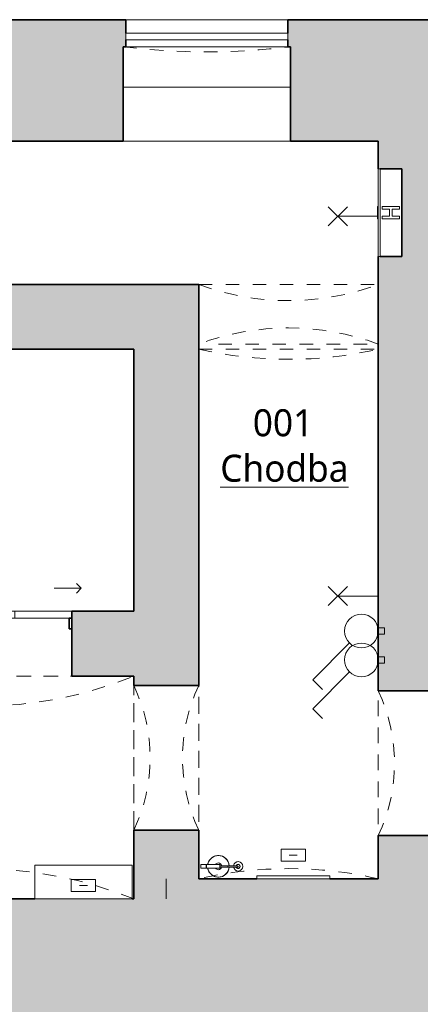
# Model space of a CAD drawing. Header units: metres. Extents: x -0.2 to 46.2, y -4.9 to 27.9.
# Tile 4 of 11: x 14.5 to 17.4, y 7.5 to 14.7. Entities that reach past the tile are written whole.
import ezdxf

# ---------------------------------------------------------------- set-up
doc = ezdxf.new("R2010")
doc.units = ezdxf.units.M
doc.linetypes.add('AV - Carkovana 2mm', pattern=[0.0027, 0.002, -0.0007])
doc.linetypes.add('AV - Cerch_ 1 tecka 4mm', pattern=[0.006, 0.004, -0.001, 0, -0.001])
doc.layers.add('AV-MISTNOSTI', color=5, linetype='Continuous', lineweight=5, true_color=0x0000ff)
doc.layers.add('AV-TEXTY', color=5, linetype='Continuous', lineweight=13, true_color=0x0000ff)
for name, color, linetype, lineweight in [('AV-SRAFY', 7, 'Continuous', 35), ('AV-STAVBA', 7, 'Continuous', 18), ('AV-VYBAVENI', 7, 'Continuous', 18)]:
    doc.layers.add(name, color=color, linetype=linetype, lineweight=lineweight)
doc.styles.add('Trebuchet MS_B', font='trebuc.ttf', dxfattribs={"height": 0.2})

# ---------------------------------------------------------------- blocks, each defined once
blk = doc.blocks.new('GM_Otvor s klenutým nadpražím - 1070x2150_1200-881159-1PP')
at = {"layer": 'AV-STAVBA', "color": 254, "linetype": 'AV - Cerch_ 1 tecka 4mm', "lineweight": 13, "true_color": 0xcccccc}
for p, q in [((-0.535, 0.24), (0.535, 0.24)), ((0.4515, -0.24), (-0.4515, -0.24))]:
    blk.add_line(p, q, dxfattribs=at)
for centre, start, end in [((0, 1.3726), 244.7157, 295.2843), ((0, -1.3726), 64.7157, 115.2843)]:
    blk.add_arc(centre, 1.2526, start, end, dxfattribs=at)
blk = doc.blocks.new('GM_Otvor s klenutým nadpražím - 1070x2100_1400-881446-1PP')
at = {"layer": 'AV-STAVBA', "color": 254, "linetype": 'AV - Cerch_ 1 tecka 4mm', "lineweight": 13, "true_color": 0xcccccc}
for p, q in [((-0.535, 0.4), (0.535, 0.4)), ((0.4515, -0.4), (-0.4515, -0.4))]:
    blk.add_line(p, q, dxfattribs=at)
for centre, start, end in [((0, 1.5326), 244.7157, 295.2843), ((0, -1.5326), 64.7157, 115.2843)]:
    blk.add_arc(centre, 1.2526, start, end, dxfattribs=at)
blk = doc.blocks.new('DO_2_Ocel__posuvné_výtahové - 800x1970-923742-1PP')
at = {"layer": 'AV-STAVBA', "color": 254, "linetype": 'AV - Cerch_ 1 tecka 4mm', "true_color": 0xcccccc}
blk.add_line((-0.52, 0.24), (0.52, 0.24), dxfattribs=at)
at = {"layer": 'AV-STAVBA', "color": 254, "lineweight": 35, "true_color": 0xcccccc}
for p, q in [((-0.4, -0.11), (-0.42, -0.11)), ((-0.42, -0.11), (-0.42, -0.19)), ((-0.4, -0.19), (-0.4, -0.11)), ((0.42, -0.11), (0.4, -0.11)), ((0.4, -0.11), (0.4, -0.19)), ((0.42, -0.19), (0.42, -0.11)), ((-0.42, -0.19), (-0.4, -0.19)), ((0.4, -0.19), (0.42, -0.19))]:
    blk.add_line(p, q, dxfattribs=at)
at = {"layer": 'AV-STAVBA', "color": 254, "true_color": 0xcccccc}
for p, q in [((-0.42, -0.19), (0, -0.19)), ((-0.42, -0.24), (-0.42, -0.19)), ((0, -0.19), (0.42, -0.19)), ((0, -0.19), (0.42, -0.19)), ((0, -0.24), (0, -0.19)), ((0.42, -0.19), (0.42, -0.24)), ((0, -0.24), (-0.42, -0.24)), ((0.42, -0.24), (0, -0.24)), ((-0.4896, -0.41), (-0.4542, -0.3746)), ((-0.4896, -0.41), (-0.2896, -0.41)), ((-0.4896, -0.41), (-0.4542, -0.4454)), ((0.4896, -0.41), (0.2896, -0.41)), ((0.4896, -0.41), (0.4542, -0.3746)), ((0.4896, -0.41), (0.4542, -0.4454))]:
    blk.add_line(p, q, dxfattribs=at)
blk = doc.blocks.new('GM_Otvor s klenutým nadpražím - 1330x2730_1400-924258-1PP')
at = {"layer": 'AV-STAVBA', "color": 254, "linetype": 'AV - Cerch_ 1 tecka 4mm', "lineweight": 13, "true_color": 0xcccccc}
for p, q in [((-0.665, 0.24), (0.665, 0.24)), ((0.5815, -0.2018), (-0.5815, -0.2018))]:
    blk.add_line(p, q, dxfattribs=at)
for centre, start, end in [((0, 2.0226), 249.54198, 290.45802), ((0, -1.9844), 69.54198, 110.45802)]:
    blk.add_arc(centre, 1.9026, start, end, dxfattribs=at)
blk = doc.blocks.new('WI_1-1_sklepní_s příčlemi_s klenutým nadpražím_2x šikmý parapet_ nadpraží - 1200x600-1035326-1PP')
at = {"layer": 'AV-STAVBA', "color": 254, "true_color": 0xcccccc}
for p, q in [((-0.6, -0.3), (0.6, -0.3)), ((-0.6, -0.35), (-0.6, -0.3)), ((0.6, -0.35), (-0.6, -0.35)), ((0.6, -0.3), (0.6, -0.35))]:
    blk.add_line(p, q, dxfattribs=at)
at = {"layer": 'AV-STAVBA', "color": 254, "linetype": 'AV - Carkovana 2mm', "true_color": 0xcccccc}
blk.add_arc((0, -5.2114), 5, 82.87699, 97.12301, dxfattribs=at)
blk = doc.blocks.new('GM_Void_valená klenba - GM_Void_valená klenba-1524407-1PP')
at = {"layer": 'AV-STAVBA', "color": 254, "linetype": 'AV - Cerch_ 1 tecka 4mm', "lineweight": 13, "true_color": 0xcccccc}
for p, q in [((-0.665, 1.96), (-0.665, -1.96)), ((-0.665, 1.96), (0.665, 1.96)), ((0.665, 1.96), (0.665, -1.96)), ((-0.665, -1.96), (0.665, -1.96))]:
    blk.add_line(p, q, dxfattribs=at)
for centre, start, end in [((0, 4.8854), 257.19306, 282.80694), ((0, -4.8854), 77.19306, 102.80694)]:
    blk.add_arc(centre, 3, start, end, dxfattribs=at)
blk = doc.blocks.new('GM_Void_valená klenba - GM_Void_valená klenba-1524408-1PP')
at = {"layer": 'AV-STAVBA', "color": 254, "linetype": 'AV - Cerch_ 1 tecka 4mm', "lineweight": 13, "true_color": 0xcccccc}
for p, q in [((-1.135, 0.825), (-1.135, -0.825)), ((-1.135, 0.825), (1.135, 0.825)), ((1.135, 0.825), (1.135, -0.825)), ((-1.135, -0.825), (1.135, -0.825))]:
    blk.add_line(p, q, dxfattribs=at)
for centre, start, end in [((0, 3.602), 247.76952, 292.23048), ((0, -3.602), 67.76952, 112.23048)]:
    blk.add_arc(centre, 3, start, end, dxfattribs=at)
blk = doc.blocks.new('PF_Hydrant pod omítku - 650x650-1545743-1PP')
at = {"layer": 'AV-VYBAVENI', "color": 254, "true_color": 0xcccccc}
for p, q in [((-0.7777, 0.4), (-0.1277, 0.4)), ((-0.7777, 0.4), (-0.7777, 0.387)), ((-0.7777, 0.4), (-0.7777, 0.225)), ((-0.1277, 0.387), (-0.7777, 0.387)), ((-0.4977, 0.405), (-0.4777, 0.405)), ((-0.4977, 0.4), (-0.4977, 0.405)), ((-0.4977, 0.372), (-0.4977, 0.242)), ((-0.4777, 0.372), (-0.4977, 0.372)), ((-0.4777, 0.405), (-0.4277, 0.405)), ((-0.4777, 0.4), (-0.4777, 0.405)), ((-0.4777, 0.317), (-0.4777, 0.372)), ((-0.4277, 0.405), (-0.4077, 0.405)), ((-0.4277, 0.4), (-0.4277, 0.405)), ((-0.4277, 0.372), (-0.4277, 0.317)), ((-0.4077, 0.372), (-0.4277, 0.372)), ((-0.4077, 0.4), (-0.4077, 0.405)), ((-0.4077, 0.242), (-0.4077, 0.372)), ((-0.1277, 0.4), (-0.1277, 0.387)), ((-0.1277, 0.225), (-0.1277, 0.4)), ((-0.4277, 0.317), (-0.4777, 0.317)), ((-0.4277, 0.297), (-0.4777, 0.297)), ((-0.4777, 0.242), (-0.4777, 0.297)), ((-0.4277, 0.297), (-0.4277, 0.242)), ((-0.7777, 0.225), (-0.1277, 0.225)), ((-0.4977, 0.242), (-0.4777, 0.242)), ((-0.4277, 0.242), (-0.4077, 0.242))]:
    blk.add_line(p, q, dxfattribs=at)
blk = doc.blocks.new('GM_Hasicí přístroj - Hasici pristroj-1546942-1PP')
at = {"layer": 'AV-STAVBA', "color": 254, "lineweight": 13, "true_color": 0xcccccc}
for p, q in [((-0.0421, 0.0036), (-0.1007, 0.0036)), ((-0.0421, 0.0111), (0.0579, 0.0111)), ((-0.0421, 0.0111), (-0.0421, -0.0139)), ((0.0579, 0.0111), (0.0605, 0.0111)), ((0.0579, 0.0111), (0.0579, -0.0139)), ((0.0605, 0.0111), (0.0979, 0.0111)), ((0.0605, 0.0111), (0.0605, -0.0139)), ((0.0979, 0.0111), (0.0979, -0.0139)), ((-0.1007, -0.0064), (-0.0421, -0.0064)), ((0.0579, -0.0139), (-0.0421, -0.0139)), ((0.0605, -0.0139), (0.0579, -0.0139)), ((0.0979, -0.0139), (0.0605, -0.0139))]:
    blk.add_line(p, q, dxfattribs=at)
at = {"layer": 'AV-STAVBA', "color": 254, "lineweight": 13, "true_color": 0xcccccc, "flags": 128}
for points in [[(-0.1007, 0.0036), (-0.1035, 0.0036), (-0.1063, 0.0036), (-0.1092, 0.0036), (-0.112, 0.0036), (-0.1149, 0.0036), (-0.1177, 0.0036), (-0.1205, 0.0036), (-0.1233, 0.0036), (-0.126, 0.0036), (-0.1288, 0.0036), (-0.1315, 0.0036), (-0.1341, 0.0036), (-0.1367, 0.0036), (-0.1393, 0.0036), (-0.1418, 0.0036), (-0.1443, 0.0036), (-0.1467, 0.0036), (-0.149, 0.0036), (-0.1513, 0.0036), (-0.1535, 0.0036), (-0.1556, 0.0036), (-0.1577, 0.0036), (-0.1596, 0.0036), (-0.1615, 0.0036), (-0.1633, 0.0036), (-0.165, 0.0036), (-0.1667, 0.0036), (-0.1682, 0.0036), (-0.1696, 0.0036), (-0.1709, 0.0036), (-0.1714, 0.0036)], [(-0.1714, -0.0064), (-0.1701, -0.0064), (-0.1687, -0.0064), (-0.1673, -0.0064), (-0.1657, -0.0064), (-0.164, -0.0064), (-0.1622, -0.0064), (-0.1604, -0.0064), (-0.1584, -0.0064), (-0.1564, -0.0064), (-0.1543, -0.0064), (-0.1522, -0.0064), (-0.1499, -0.0064), (-0.1476, -0.0064), (-0.1452, -0.0064), (-0.1428, -0.0064), (-0.1403, -0.0064), (-0.1377, -0.0064), (-0.1351, -0.0064), (-0.1325, -0.0064), (-0.1298, -0.0064), (-0.1271, -0.0064), (-0.1244, -0.0064), (-0.1216, -0.0064), (-0.1188, -0.0064), (-0.116, -0.0064), (-0.1131, -0.0064), (-0.1103, -0.0064), (-0.1074, -0.0064), (-0.1046, -0.0064), (-0.1018, -0.0064), (-0.1007, -0.0064)]]:
    blk.add_lwpolyline(points, dxfattribs=at)
at = {"layer": 'AV-STAVBA', "color": 254, "lineweight": 13, "true_color": 0xcccccc}
for centre, radius, start, end in [((-0.0307, -0.0014), 0.08, 90, 176.37662), ((-0.0307, -0.0014), 0.08, 90, 110.02868), ((-0.0307, -0.0014), 0.08, 69.97132, 90), ((-0.0307, -0.0014), 0.08, 9.18677, 90), ((-0.1772, -0.0014), 0.035, 7.23753, 180), ((-0.1764, -0.0014), 0.015, 18.64917, 180), ((-0.1764, -0.0014), 0.015, 165, 180), ((-0.1764, -0.0014), 0.015, 105, 134.93615), ((-0.1714, -0.0014), 0.005, 150, 180), ((-0.1714, -0.0014), 0.005, 90, 120), ((-0.1764, -0.0014), 0.015, 45.06385, 75), ((-0.1764, -0.0014), 0.015, 18.64917, 44.93615), ((-0.0307, -0.0014), 0.08, 159.97132, 176.42822), ((-0.0307, -0.0014), 0.08, 114.97132, 155.02868), ((-0.0307, -0.0014), 0.025, 90, 169.20034), ((-0.0307, -0.0014), 0.025, 30, 90), ((-0.0307, -0.0014), 0.08, 24.97132, 65.02868), ((-0.0307, -0.0014), 0.08, 9.05555, 20.02868), ((-0.1772, -0.0014), 0.035, 180, 351.96894), ((-0.1764, -0.0014), 0.015, 174.95011, 180), ((-0.1764, -0.0014), 0.015, 180, 185.04989), ((-0.1764, -0.0014), 0.015, 180, 224.93615), ((-0.1764, -0.0014), 0.015, 180, 341.97651), ((-0.1764, -0.0014), 0.015, 240, 270), ((-0.1714, -0.0014), 0.005, 180, 210), ((-0.1714, -0.0014), 0.005, 240, 285), ((-0.1764, -0.0014), 0.015, 330, 341.97651), ((-0.0307, -0.0014), 0.08, 183.5619, 200.02868), ((-0.0307, -0.0014), 0.08, 183.6137, 270), ((-0.0307, -0.0014), 0.08, 204.97132, 245.02868), ((-0.0307, -0.0014), 0.025, 190.79953, 270), ((-0.0307, -0.0014), 0.025, 270, 330), ((-0.0307, -0.0014), 0.08, 270, 350.81323), ((-0.0307, -0.0014), 0.08, 294.97132, 335.02868), ((-0.0307, -0.0014), 0.08, 339.97132, 350.94445), ((-0.0307, -0.0014), 0.08, 249.97132, 270), ((-0.0307, -0.0014), 0.08, 270, 290.02868)]:
    blk.add_arc(centre, radius, start, end, dxfattribs=at)
for points, knots in [([(-0.1764, -0.0014), (-0.1764, -0.0009), (-0.1762, 0.0003), (-0.1753, 0.0019), (-0.1742, 0.0028), (-0.1731, 0.0033), (-0.1725, 0.0034), (-0.1723, 0.0035)], [0, 0, 0, 0, 0.1111111, 0.2222222, 0.3333333, 0.3888889, 0.4444444, 0.4444444, 0.4444444, 0.4444444]), ([(-0.1689, -0.0058), (-0.1692, -0.0059), (-0.1697, -0.0062), (-0.1705, -0.0064), (-0.1714, -0.0065), (-0.1723, -0.0064), (-0.1731, -0.0062), (-0.1742, -0.0057), (-0.1753, -0.0047), (-0.1762, -0.0032), (-0.1764, -0.002), (-0.1764, -0.0014)], [0.3333333, 0.3333333, 0.3333333, 0.3333333, 0.3888889, 0.4444444, 0.5, 0.5555556, 0.6111111, 0.6666667, 0.7777778, 0.8888889, 1, 1, 1, 1])]:
    blk.add_open_spline(points, degree=3, knots=knots, dxfattribs=at)
for points in [[(-0.1004, -0.0014), (-0.1004, -0.0009), (-0.1004, 0.0003), (-0.1005, 0.0018), (-0.1005, 0.003), (-0.1006, 0.0034), (-0.1006, 0.0035)], [(-0.1006, -0.0064), (-0.1006, -0.0063), (-0.1005, -0.0059), (-0.1005, -0.0047), (-0.1004, -0.0032), (-0.1004, -0.002), (-0.1004, -0.0014)]]:
    blk.add_open_spline(points, degree=3, dxfattribs=at)
blk = doc.blocks.new('D0089 - 1514 - OÚPSŘ_Benešova_rvt-1-1PP')
at = {"layer": 'AV-SRAFY', "lineweight": 5, "true_color": 0xcccccc}
h = blk.add_hatch(color=254, dxfattribs=at)
h.paths.add_polyline_path([(16.4648, 13.8482), (17.1148, 13.8482), (17.1148, 14.7482), (16.9956, 14.7482), (16.9956, 14.024), (16.4648, 14.024)])
h.paths.add_polyline_path([(14.0158, 13.8482), (15.2248, 13.8482), (15.2248, 14.024), (14.8415, 14.024), (14.8415, 14.7482), (14.0158, 14.7482), (14.0158, 14.024)])
h = blk.add_hatch(color=254, dxfattribs=at)
h.paths.add_polyline_path([(14.8415, 14.024), (15.2248, 14.024), (15.2248, 14.5482), (15.2448, 14.5482), (15.2448, 14.7482), (14.8415, 14.7482)])
h.paths.add_polyline_path([(16.4648, 14.024), (16.9956, 14.024), (16.9956, 14.7482), (16.4448, 14.7482), (16.4448, 14.5482), (16.4648, 14.5482)])
h = blk.add_hatch(color=254, dxfattribs=at)
h.paths.add_polyline_path([(32.1098, 13.6982), (32.1098, 13.8482), (30.4848, 13.8482), (30.4848, 13.6982), (31.4944, 13.6982)])
h.paths.add_polyline_path([(33.5098, 13.6982), (34.3848, 13.6982), (34.3848, 13.8482), (33.5098, 13.8482)])
h.paths.add_polyline_path([(36.8448, 13.6982), (36.8448, 13.8482), (35.7848, 13.8482), (35.7848, 13.6982), (36.6248, 13.6982)])
h.paths.add_polyline_path([(22.2948, 13.6982), (22.8198, 13.6982), (22.8198, 13.8482), (22.3279, 13.8482), (22.3279, 14.7482), (17.1148, 14.7482), (17.1148, 13.6982), (22.186, 13.6982)])
h.paths.add_polyline_path([(29.0848, 13.6982), (29.0848, 13.8482), (27.4398, 13.8482), (27.4398, 13.6982), (27.4548, 13.6982)])
h.paths.add_polyline_path([(26.1398, 13.6982), (26.1398, 13.8482), (24.1198, 13.8482), (24.1198, 13.6982), (25.4349, 13.6982)])
at = {"layer": 'AV-SRAFY', "lineweight": 18, "true_color": 0xcccccc}
h = blk.add_hatch(color=254, dxfattribs=at)
h.paths.add_polyline_path([(17.1148, 8.3882), (17.9148, 8.3882), (17.9148, 8.7082), (17.1148, 8.7082)])
h.paths.add_polyline_path([(17.3557, 9.7782), (17.9148, 9.7782), (17.9148, 13.6982), (17.1148, 13.6982), (17.1148, 13.6444), (17.2898, 13.6444), (17.2898, 12.9944), (17.1148, 12.9944), (17.1148, 9.7782)])
for points in [[(13.0348, 12.3082), (15.7848, 12.3082), (15.7848, 12.7882), (13.0348, 12.7882)], [(17.9148, 7.2882), (17.9148, 8.3882), (15.5448, 8.3882), (15.5448, 7.2882), (17.0148, 7.2882)]]:
    blk.add_hatch(color=254, dxfattribs=at).paths.add_polyline_path(points)
h = blk.add_hatch(color=254, dxfattribs=at)
h.paths.add_polyline_path([(15.3048, 8.2382), (15.5448, 8.2382), (15.5448, 8.3882), (15.7848, 8.3882), (15.7848, 8.7482), (15.3048, 8.7482)])
h.paths.add_polyline_path([(15.3359, 9.8182), (15.7848, 9.8182), (15.7848, 12.3082), (15.3048, 12.3082), (15.3048, 9.8182)])
h = blk.add_hatch(color=254, dxfattribs=at)
h.paths.add_polyline_path([(13.0348, 9.8882), (14.0048, 9.8882), (14.0048, 10.3682), (13.0348, 10.3682), (13.0348, 10.328)])
h.paths.add_polyline_path([(14.8448, 9.8882), (15.3048, 9.8882), (15.3048, 10.3682), (14.8448, 10.3682), (14.8448, 10.328)])
h = blk.add_hatch(color=254, dxfattribs=at)
h.paths.add_polyline_path([(15.5448, 7.2882), (15.5448, 8.2382), (12.5548, 8.2382), (12.5548, 7.2882), (15.3359, 7.2882)])
h.paths.add_polyline_path([(11.2962, 7.2882), (11.4448, 7.2882), (11.4448, 8.2382), (11.2648, 8.2382), (11.2648, 7.2882)])
at = {"layer": 'AV-STAVBA', "color": 254, "lineweight": 35, "true_color": 0xcccccc}
for p, q in [((14.0158, 14.7482), (14.8415, 14.7482)), ((15.2448, 14.7482), (14.8415, 14.7482)), ((15.2448, 14.7482), (15.2448, 14.6482)), ((16.4448, 14.7482), (16.9956, 14.7482)), ((16.4448, 14.7482), (16.4448, 14.6482)), ((17.1148, 14.7482), (16.9956, 14.7482)), ((17.1148, 14.7482), (22.3279, 14.7482)), ((15.2448, 14.5982), (15.2448, 14.5482)), ((16.4448, 14.5982), (16.4448, 14.5482)), ((15.2448, 14.5482), (15.2248, 14.5482)), ((15.2248, 14.5482), (15.2248, 14.024)), ((16.4448, 14.5482), (16.4648, 14.5482)), ((16.4648, 14.5482), (16.4648, 14.024)), ((15.2248, 13.8482), (15.2248, 14.024)), ((16.4648, 13.8482), (16.4648, 14.024)), ((15.2248, 13.8482), (14.0158, 13.8482)), ((17.1148, 13.8482), (16.4648, 13.8482)), ((17.1148, 13.6982), (17.1148, 13.8482)), ((17.1148, 13.6982), (17.1148, 13.6444)), ((17.1278, 13.6444), (17.2898, 13.6444)), ((17.2898, 13.6444), (17.2898, 12.9944)), ((17.1148, 12.9944), (17.1148, 9.7782)), ((17.2898, 12.9944), (17.1278, 12.9944)), ((15.7848, 12.7882), (13.0348, 12.7882)), ((15.7848, 12.3082), (15.7848, 12.7882)), ((13.0348, 12.3082), (15.3048, 12.3082)), ((15.3048, 12.3082), (15.3048, 10.3682)), ((15.7848, 9.8182), (15.7848, 12.3082)), ((15.3048, 10.3682), (14.8448, 10.3682)), ((14.8448, 10.3682), (14.8448, 9.8882)), ((14.8448, 9.8882), (15.3048, 9.8882)), ((15.3048, 9.8882), (15.3048, 9.8182)), ((15.3048, 9.8182), (15.7848, 9.8182)), ((17.1148, 9.7782), (17.9148, 9.7782)), ((15.3048, 8.7482), (15.3048, 8.2382)), ((15.7848, 8.7482), (15.3048, 8.7482)), ((15.7848, 8.3882), (15.7848, 8.7482)), ((17.1148, 8.7082), (17.1148, 8.3882)), ((17.9148, 8.7082), (17.1148, 8.7082)), ((16.2147, 8.3882), (15.7848, 8.3882)), ((17.1148, 8.3882), (16.7547, 8.3882)), ((14.5712, 8.2382), (13.0348, 8.2382)), ((15.3048, 8.2382), (15.2912, 8.2382))]:
    blk.add_line(p, q, dxfattribs=at)
at = {"layer": 'AV-STAVBA', "color": 254, "true_color": 0xcccccc}
for p, q in [((15.2448, 14.7482), (16.4448, 14.7482)), ((15.2448, 14.5482), (16.4448, 14.5482)), ((15.2248, 14.2482), (16.4648, 14.2482)), ((16.4648, 13.8482), (15.2248, 13.8482)), ((15.5448, 8.2382), (15.5448, 8.3882)), ((15.5448, 8.3882), (15.5448, 8.2382))]:
    blk.add_line(p, q, dxfattribs=at)
at = {"layer": 'AV-STAVBA', "color": 254, "lineweight": 18, "true_color": 0xcccccc}
for name, p, rotation in [('WI_1-1_sklepní_s příčlemi_s klenutým nadpražím_2x šikmý parapet_ nadpraží - 1200x600-1035326-1PP', (15.8448, 14.2982), 180), ('DO_2_Ocel__posuvné_výtahové - 800x1970-923742-1PP', (14.4248, 10.1282), 180), ('GM_Otvor s klenutým nadpražím - 1070x2150_1200-881159-1PP', (15.5448, 9.2832), 89.99999999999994), ('GM_Otvor s klenutým nadpražím - 1070x2100_1400-881446-1PP', (17.5148, 9.2432), 269.9999999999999), ('GM_Hasicí přístroj - Hasici pristroj-1546942-1PP', (15.8998, 8.4782), 180)]:
    blk.add_blockref(name, p, dxfattribs=dict(at, rotation=rotation))
for name, p in [('GM_Otvor s klenutým nadpražím - 1330x2730_1400-924258-1PP', (16.4498, 12.5482)), ('GM_Void_valená klenba - GM_Void_valená klenba-1524407-1PP', (16.4498, 10.3482)), ('GM_Void_valená klenba - GM_Void_valená klenba-1524408-1PP', (14.1698, 9.0632))]:
    blk.add_blockref(name, p, dxfattribs=at)
at = {"layer": 'AV-VYBAVENI', "color": 254, "lineweight": 18, "true_color": 0xcccccc, "rotation": 89.99999999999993}
blk.add_blockref('PF_Hydrant pod omítku - 650x650-1545743-1PP', (17.5148, 13.7722), dxfattribs=at)
blk = doc.blocks.new('EF_Vypínač - Jednoklapka-V2-1PP')
at = {"layer": 'AV-STAVBA'}
for p, q in [((3.0798, 3.7032), (3.0798, 3.6232)), ((3.0848, 3.7032), (3.0798, 3.7032)), ((3.0798, 3.6332), (3.0798, 3.6932)), ((3.0798, 3.6932), (3.0798, 3.6332)), ((3.0848, 3.6232), (3.0848, 3.7032)), ((3.1298, 3.6872), (3.0848, 3.6872)), ((3.1298, 3.6392), (3.1298, 3.6872)), ((3.0798, 3.6232), (3.0848, 3.6232)), ((3.0848, 3.6392), (3.1298, 3.6392))]:
    blk.add_line(p, q, dxfattribs=at)
blk = doc.blocks.new('EE_FB_Rozvaděč na stěnu - 700x1000-862121-1PP')
at = {"layer": 'AV-STAVBA'}
for p, q in [((14.5712, 8.4882), (15.2912, 8.4882)), ((14.5712, 8.4882), (14.5712, 8.2382)), ((15.2912, 8.2382), (15.2912, 8.4882)), ((15.2912, 8.2382), (14.5712, 8.2382))]:
    blk.add_line(p, q, dxfattribs=at)
at = {"layer": 'AV-STAVBA', "color": 5, "lineweight": 13, "true_color": 0x0000ff}
for p, q in [((15.0212, 8.383), (14.8412, 8.383)), ((14.8412, 8.383), (14.8412, 8.293)), ((14.9612, 8.3382), (14.9012, 8.3382)), ((15.0212, 8.293), (15.0212, 8.383)), ((14.8412, 8.293), (15.0212, 8.293))]:
    blk.add_line(p, q, dxfattribs=at)
blk = doc.blocks.new('EE_Rozvaděč zapuštěný do stěny - 500x800-860105-1PP')
at = {"layer": 'AV-STAVBA', "color": 5, "lineweight": 13, "true_color": 0x0000ff}
for p, q in [((16.5747, 8.608), (16.3947, 8.608)), ((16.3947, 8.608), (16.3947, 8.518)), ((16.5747, 8.518), (16.5747, 8.608)), ((16.5147, 8.563), (16.4547, 8.563)), ((16.3947, 8.518), (16.5747, 8.518))]:
    blk.add_line(p, q, dxfattribs=at)
at = {"layer": 'AV-STAVBA'}
for p, q in [((16.2147, 8.4082), (16.7547, 8.4082)), ((16.2147, 8.4082), (16.2147, 8.3882)), ((16.7547, 8.3882), (16.2147, 8.3882)), ((16.7547, 8.3882), (16.7547, 8.4082))]:
    blk.add_line(p, q, dxfattribs=at)
blk = doc.blocks.new('LF_kulový vrchlík - 80_200-890111-1PP')
at = {"layer": 'AV-STAVBA', "color": 5, "true_color": 0x0000ff}
for p, q in [((5.0755, 26.5987), (4.9341, 26.4572)), ((5.0755, 26.4572), (4.9341, 26.5987)), ((5.3032, 26.5279), (5.0048, 26.5279))]:
    blk.add_line(p, q, dxfattribs=at)

msp = doc.modelspace()

# ---------------------------------------------------------------- linework, layer by layer
at = {"layer": 'AV-TEXTY', "lineweight": 5}
for p, q in [((16.9014, 10.1336), (16.6288, 9.861)), ((16.9014, 10.1336), (16.8717, 10.1039)), ((16.9014, 9.9198), (16.6288, 9.6471)), ((16.9014, 9.9198), (16.8717, 9.8901)), ((16.6288, 9.861), (16.7007, 9.789)), ((16.6288, 9.6471), (16.7007, 9.5752))]:
    msp.add_line(p, q, dxfattribs=at)
for centre in [(16.9898, 10.222), (16.9898, 10.0082)]:
    msp.add_circle(centre, 0.125, dxfattribs=at)

# ---------------------------------------------------------------- block references
at = {"lineweight": 5}
msp.add_blockref('D0089 - 1514 - OÚPSŘ_Benešova_rvt-1-1PP', (0, 0), dxfattribs=at)
at = {"layer": 'AV-STAVBA', "color": 5, "true_color": 0x0000ff}
for p in [(11.81, -13.2351), (11.81, -16.0474)]:
    msp.add_blockref('LF_kulový vrchlík - 80_200-890111-1PP', p, dxfattribs=at)
at = {"layer": 'AV-STAVBA'}
for p in [(14.03, 6.5588), (14.03, 6.3449)]:
    msp.add_blockref('EF_Vypínač - Jednoklapka-V2-1PP', p, dxfattribs=at)
at = {"layer": 'AV-STAVBA', "color": 5, "lineweight": 13, "true_color": 0x0000ff}
for name in ['EE_Rozvaděč zapuštěný do stěny - 500x800-860105-1PP', 'EE_FB_Rozvaděč na stěnu - 700x1000-862121-1PP']:
    msp.add_blockref(name, (0, 0), dxfattribs=at)

# ---------------------------------------------------------------- texts
at = {"layer": 'AV-MISTNOSTI', "char_height": 0.2, "attachment_point": 1, "style": 'Trebuchet MS_B'}
for s, insert, width in [('001', (16.1858, 11.8638), 0.601266), ('\\LChodba', (15.9443, 11.5275), 1.186497)]:
    msp.add_mtext(s, dxfattribs=dict(at, insert=insert, width=width))

doc.saveas('drawing.dxf')
